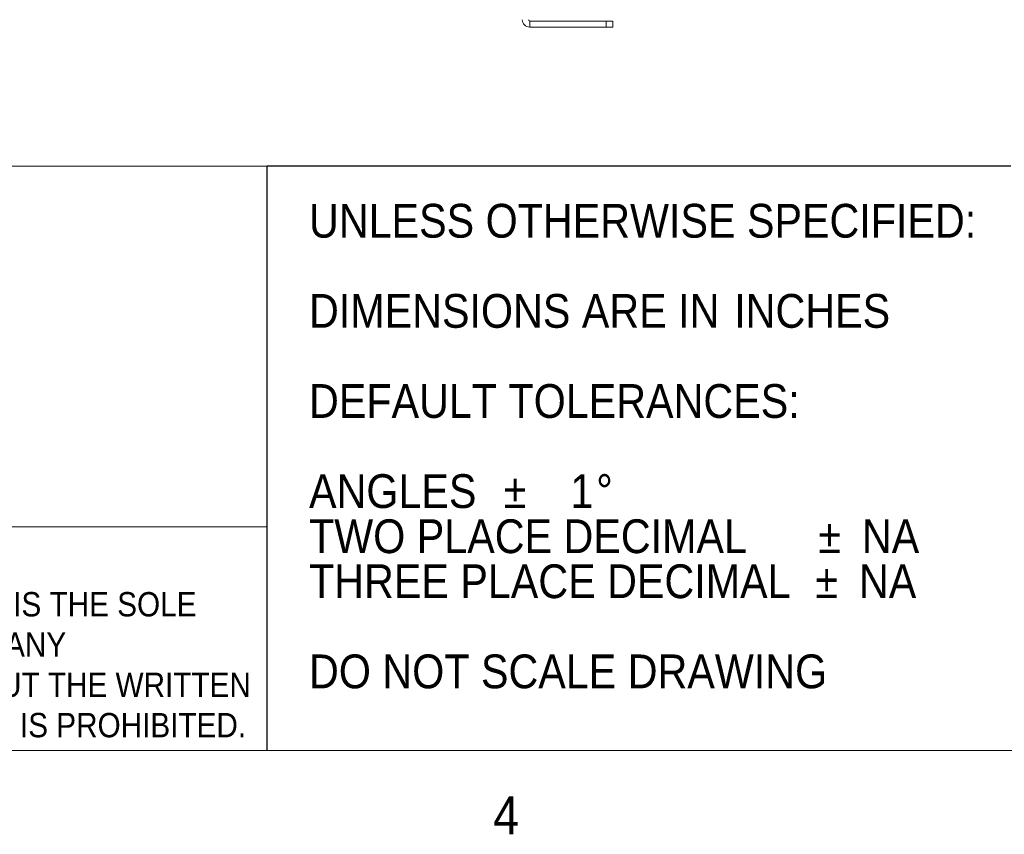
# Model space of a CAD drawing. Header units: inches. Extents: x 1 to 109, y 1 to 85.
# Tile 11 of 256: x 56 to 68, y 1 to 11. Entities that reach past the tile are written whole.
import ezdxf

# ---------------------------------------------------------------- set-up
doc = ezdxf.new("R2010")
doc.units = ezdxf.units.IN
doc.header["$MEASUREMENT"] = 0
doc.layers.add('FORMAT', color=7, linetype='Continuous')
doc.styles.add('SLDTEXTSTYLE0', font='GOTHIC.TTF', dxfattribs={"width": 0.913})
doc.styles.add('SLDTEXTSTYLE1', font='GOTHIC.TTF', dxfattribs={"width": 0.913})

# ---------------------------------------------------------------- blocks, each defined once
blk = doc.blocks.new('SW_NOTE_1')
at = {"layer": 'FORMAT', "color": 0, "ltscale": 5, "char_height": 0.3, "attachment_point": 1, "style": 'SLDTEXTSTYLE0'}
for s, insert in [('THE INFORMATION CONTAINED IN THIS DRAWING IS THE SOLE ', (0, 0.383)), ('PROPERTY OF STORED ENERGY SYSTEMS, LLC.  ANY ', (0, -0.114)), ('REPRODUCTION IN PART OR AS A WHOLE WITHOUT THE WRITTEN ', (0, -0.61)), ('PERMISSION OF STORED ENERGY SYSTEMS, LLC. IS PROHIBITED.', (0, -1.107))]:
    blk.add_mtext(s, dxfattribs=dict(at, insert=insert))
blk = doc.blocks.new('SW_NOTE_2')
at = {"layer": 'FORMAT', "color": 0, "ltscale": 5, "attachment_point": 1}
for s, insert, char_height, style in [('UNLESS OTHERWISE SPECIFIED:', (0, 0.532), 0.41667, 'SLDTEXTSTYLE0'), ('DIMENSIONS ARE IN ', (0, -0.579), 0.41667, 'SLDTEXTSTYLE0'), ('INCHES', (5.242, -0.579), 0.4167, 'SLDTEXTSTYLE1'), ('DEFAULT TOLERANCES:', (0, -1.69), 0.41667, 'SLDTEXTSTYLE0'), ('%%p', (2.401, -2.801), 0.4167, 'SLDTEXTSTYLE0'), ('%%d', (3.541, -2.801), 0.4167, 'SLDTEXTSTYLE0'), ('ANGLES  ', (0, -2.801), 0.4167, 'SLDTEXTSTYLE0'), ('   1', (2.798, -2.801), 0.4167, 'SLDTEXTSTYLE0'), ('TWO PLACE DECIMAL    ', (0, -3.357), 0.41667, 'SLDTEXTSTYLE0'), ('%%p', (6.278, -3.357), 0.4167, 'SLDTEXTSTYLE0'), (' NA', (6.675, -3.357), 0.4167, 'SLDTEXTSTYLE0'), ('%%p', (6.242, -3.912), 0.4167, 'SLDTEXTSTYLE0'), ('THREE PLACE DECIMAL  ', (0, -3.912), 0.41667, 'SLDTEXTSTYLE0'), (' NA', (6.639, -3.912), 0.4167, 'SLDTEXTSTYLE0'), ('DO NOT SCALE DRAWING', (0, -5.023), 0.41667, 'SLDTEXTSTYLE0')]:
    blk.add_mtext(s, dxfattribs=dict(at, insert=insert, char_height=char_height, style=style))

msp = doc.modelspace()

# ---------------------------------------------------------------- linework, layer by layer
at = {"color": 7, "linetype": 'Continuous', "lineweight": 15, "ltscale": 5}
for p, q in [((62.3096, 11.0446), (62.3096, 10.9699)), ((62.3096, 11.0446), (63.2512, 11.0446)), ((62.3096, 10.9699), (63.2512, 10.9699)), ((63.2512, 10.9699), (63.2512, 11.0446)), ((63.2512, 11.0446), (63.3346, 11.0446)), ((63.3346, 10.9699), (63.2512, 10.9699)), ((63.3346, 11.0446), (63.3346, 10.9699))]:
    msp.add_line(p, q, dxfattribs=at)
at = {"color": 7, "linetype": 'Continuous', "lineweight": 0, "ltscale": 5}
for p, q in [((59.0745, 9.2573), (46.5945, 9.2573)), ((46.5945, 4.8075), (59.0745, 4.8075))]:
    msp.add_line(p, q, dxfattribs=at)
at = {"color": 7, "linetype": 'Continuous', "lineweight": 15, "ltscale": 25}
for radius in [0.0914, 0.0167]:
    msp.add_arc((62.3096, 11.0613), radius, 180, 270, dxfattribs=at)
at = {"layer": 'FORMAT', "color": 7, "ltscale": 5}
msp.add_line((59.0745, 2.053), (59.0745, 9.2573), dxfattribs=at)
at = {"layer": 'FORMAT', "ltscale": 5}
msp.add_line((68.2394, 9.2573), (59.0745, 9.2573), dxfattribs=at)
at = {"layer": 'FORMAT', "lineweight": 0, "ltscale": 5}
msp.add_line((107.6144, 2.053), (2.6144, 2.053), dxfattribs=at)

# ---------------------------------------------------------------- block references
at = {"layer": 'FORMAT', "color": 7, "ltscale": 5}
for name, p in [('SW_NOTE_2', (59.5891, 8.2589)), ('SW_NOTE_1', (46.9075, 3.6221))]:
    msp.add_blockref(name, p, dxfattribs=at)

# ---------------------------------------------------------------- texts
at = {"layer": 'FORMAT', "color": 7, "ltscale": 5, "insert": (61.8606, 1.4877), "char_height": 0.4687, "attachment_point": 1, "style": 'SLDTEXTSTYLE0'}
msp.add_mtext('4', dxfattribs=at)

doc.saveas('drawing.dxf')
